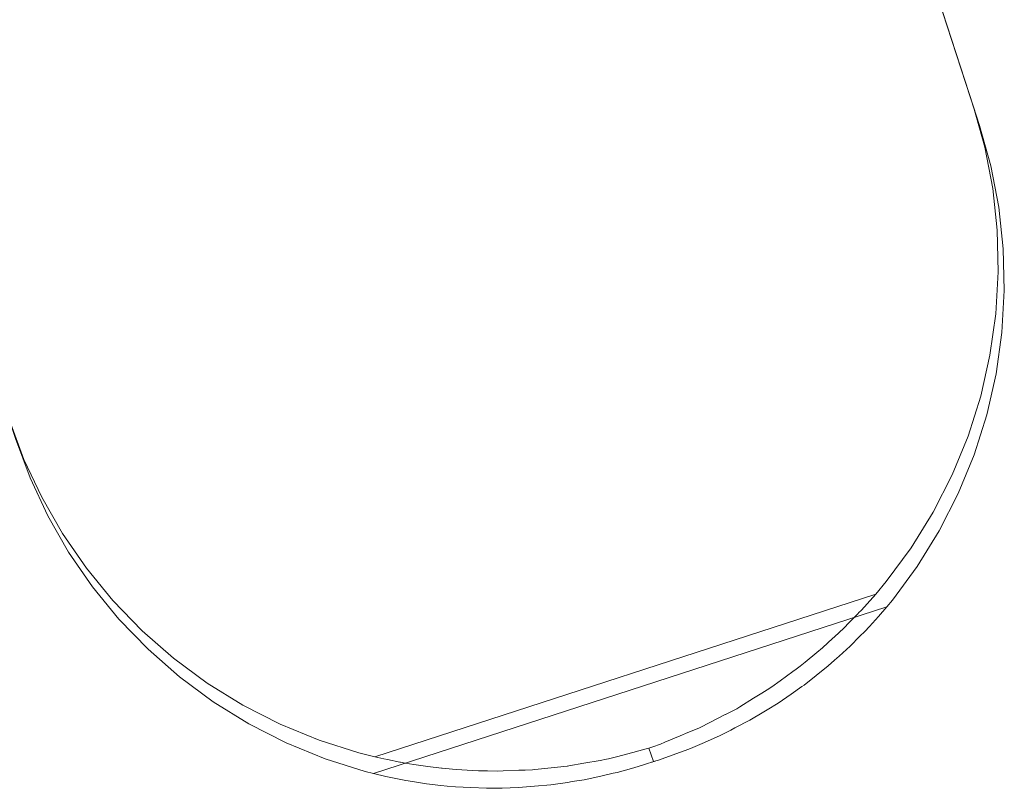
# Model space of a CAD drawing. Header units: millimetres. Extents: x -121 to 130, y -124 to 124.
# Tile 24 of 41: x 34 to 44, y -124 to -116. Entities that reach past the tile are written whole.
import ezdxf

# ---------------------------------------------------------------- set-up
doc = ezdxf.new("R2010")
doc.units = ezdxf.units.MM
doc.header["$LTSCALE"] = 25.4
doc.layers.add('Lighting-Moving Light', color=7, linetype='Continuous', lineweight=5, true_color=0x000000)

# ---------------------------------------------------------------- blocks, each defined once
blk = doc.blocks.new('Group-2-1')
at = {"layer": 'Lighting-Moving Light', "color": 7, "linetype": 'Continuous', "lineweight": 5, "transparency": 33554687}
for points, invisible_edges in [([(-38461.3753, 5596.8446, -577.8), (-38462.962, 5601.7278, -577.8), (-38472.4214, 5598.6543, -577.8), (-38470.8348, 5593.7711, -577.8)], 10), ([(-38462.9482, 5601.6855, -577.8013), (-38462.962, 5601.7278, -577.8), (-38461.3753, 5596.8446, -577.8)], 8), ([(-38461.3753, 5596.8446, -577.8), (-38462.93, 5601.6296, -577.8071), (-38462.9418, 5601.6659, -577.8034), (-38462.9482, 5601.6855, -577.8013)], 9), ([(-38462.9119, 5601.5737, -577.8177), (-38462.93, 5601.6296, -577.8071), (-38461.3753, 5596.8446, -577.8)], 10), ([(-38462.9072, 5601.5593, -577.8212), (-38462.9119, 5601.5737, -577.8177), (-38461.3753, 5596.8446, -577.8)], 10), ([(-38461.3753, 5596.8446, -577.8), (-38462.9022, 5601.544, -577.8258), (-38462.9072, 5601.5593, -577.8212)], 9), ([(-38462.8897, 5601.5054, -577.8373), (-38462.9022, 5601.544, -577.8258), (-38461.3753, 5596.8446, -577.8)], 10), ([(-38461.3753, 5596.8446, -577.8), (-38462.8726, 5601.4528, -577.8579), (-38462.8897, 5601.5054, -577.8373)], 9), ([(-38461.3753, 5596.8446, -577.8), (-38462.8559, 5601.4015, -577.8829), (-38462.8644, 5601.4276, -577.8702), (-38462.8726, 5601.4528, -577.8579)], 9), ([(-38462.8397, 5601.3516, -577.9126), (-38462.8559, 5601.4015, -577.8829), (-38461.3753, 5596.8446, -577.8)], 10), ([(-38462.8357, 5601.3392, -577.9209), (-38462.8397, 5601.3516, -577.9126), (-38461.3753, 5596.8446, -577.8)], 10), ([(-38462.8295, 5601.3202, -577.935), (-38462.8357, 5601.3392, -577.9209), (-38461.3753, 5596.8446, -577.8)], 10), ([(-38461.3753, 5596.8446, -577.8), (-38462.8208, 5601.2934, -577.9548), (-38462.8295, 5601.3202, -577.935)], 9), ([(-38461.3753, 5596.8446, -577.8), (-38462.8068, 5601.2503, -577.9925), (-38462.8208, 5601.2934, -577.9548)], 9), ([(-38461.3753, 5596.8446, -577.8), (-38462.7936, 5601.2098, -578.0339), (-38462.7986, 5601.2251, -578.0183), (-38462.8068, 5601.2503, -577.9925)], 9), ([(-38462.7814, 5601.1721, -578.0792), (-38462.7936, 5601.2098, -578.0339), (-38461.3753, 5596.8446, -577.8)], 10), ([(-38462.7784, 5601.1629, -578.0914), (-38462.7814, 5601.1721, -578.0792), (-38461.3753, 5596.8446, -577.8)], 10), ([(-38462.7726, 5601.1452, -578.1176), (-38462.7784, 5601.1629, -578.0914), (-38461.3753, 5596.8446, -577.8)], 10), ([(-38461.3753, 5596.8446, -577.8), (-38462.7678, 5601.1304, -578.1394), (-38462.7726, 5601.1452, -578.1176)], 9), ([(-38461.2729, 5594.5896, -583.3), (-38463.4594, 5600.7964, -583.3), (-38462.7447, 5601.0591, -583.3), (-38461.4347, 5597.0273, -583.3)], 9), ([(-38461.3753, 5596.8446, -577.8), (-38462.7585, 5601.1016, -578.1899), (-38462.7678, 5601.1304, -578.1394)], 9), ([(-38462.7523, 5601.0826, -578.2298), (-38462.7585, 5601.1016, -578.1899), (-38461.3753, 5596.8446, -577.8)], 10), ([(-38461.3753, 5596.8446, -577.8), (-38462.7503, 5601.0764, -578.243), (-38462.7523, 5601.0826, -578.2298)], 9), ([(-38462.7434, 5601.0551, -578.2988), (-38462.7503, 5601.0764, -578.243), (-38461.3753, 5596.8446, -577.8)], 10), ([(-38461.3753, 5596.8446, -577.8), (-38461.4347, 5597.0273, -583.3), (-38462.7447, 5601.0591, -583.3), (-38462.73, 5601.0138, -578.5448)], 8), ([(-38462.742, 5601.0508, -578.3119), (-38462.7434, 5601.0551, -578.2988), (-38461.3753, 5596.8446, -577.8)], 10), ([(-38462.7384, 5601.0397, -578.3518), (-38462.742, 5601.0508, -578.3119), (-38461.3753, 5596.8446, -577.8)], 10), ([(-38461.3753, 5596.8446, -577.8), (-38462.7369, 5601.0351, -578.3683), (-38462.7384, 5601.0397, -578.3518)], 9), ([(-38461.3753, 5596.8446, -577.8), (-38462.7332, 5601.0237, -578.426), (-38462.7369, 5601.0351, -578.3683)], 9), ([(-38462.731, 5601.0171, -578.4798), (-38462.7332, 5601.0237, -578.426), (-38461.3753, 5596.8446, -577.8)], 10), ([(-38461.3753, 5596.8446, -577.8), (-38462.7308, 5601.0165, -578.4848), (-38462.731, 5601.0171, -578.4798)], 9), ([(-38462.73, 5601.0138, -578.5448), (-38462.7308, 5601.0165, -578.4848), (-38461.3753, 5596.8446, -577.8)], 10), ([(-38470.8941, 5593.9537, -583.3), (-38472.2041, 5597.9855, -583.3), (-38463.4594, 5600.7964, -583.3), (-38461.2729, 5594.5896, -583.3)], 12), ([(-38461.2729, 5594.5896, -583.3), (-38461.4347, 5597.0273, -583.3), (-38461.3238, 5596.6312, -583.3)], 9), ([(-38461.2645, 5596.4486, -577.8), (-38461.3238, 5596.6312, -583.3), (-38461.4347, 5597.0273, -583.3), (-38461.3753, 5596.8446, -577.8)], 1), ([(-38461.3753, 5596.8446, -577.8), (-38470.8348, 5593.7711, -577.8), (-38470.6916, 5593.3855, -577.8)], 9), ([(-38461.3753, 5596.8446, -577.8), (-38470.6916, 5593.3855, -577.8), (-38470.5172, 5593.0131, -577.8)], 9), ([(-38461.3753, 5596.8446, -577.8), (-38470.5172, 5593.0131, -577.8), (-38470.3126, 5592.6563, -577.8)], 9), ([(-38461.3753, 5596.8446, -577.8), (-38470.3126, 5592.6563, -577.8), (-38470.0792, 5592.3177, -577.8)], 9), ([(-38461.3753, 5596.8446, -577.8), (-38470.0792, 5592.3177, -577.8), (-38469.8187, 5591.9995, -577.8)], 9), ([(-38461.3753, 5596.8446, -577.8), (-38469.8187, 5591.9995, -577.8), (-38469.5329, 5591.7039, -577.8)], 9), ([(-38461.3753, 5596.8446, -577.8), (-38469.5329, 5591.7039, -577.8), (-38469.2236, 5591.4329, -577.8)], 9), ([(-38461.3753, 5596.8446, -577.8), (-38469.2236, 5591.4329, -577.8), (-38468.893, 5591.1883, -577.8)], 9), ([(-38461.3753, 5596.8446, -577.8), (-38468.893, 5591.1883, -577.8), (-38468.5434, 5590.972, -577.8)], 9), ([(-38461.3753, 5596.8446, -577.8), (-38468.5434, 5590.972, -577.8), (-38468.1771, 5590.7852, -577.8)], 9), ([(-38468.1771, 5590.7852, -577.8), (-38467.7967, 5590.6293, -577.8), (-38467.4047, 5590.5054, -577.8), (-38461.3753, 5596.8446, -577.8)], 12), ([(-38461.2645, 5596.4486, -577.8), (-38461.3753, 5596.8446, -577.8), (-38467.4047, 5590.5054, -577.8)], 10), ([(-38461.2729, 5594.5896, -583.3), (-38461.3238, 5596.6312, -583.3), (-38461.2461, 5596.2274, -583.3)], 9), ([(-38461.1867, 5596.0447, -577.8), (-38461.2461, 5596.2274, -583.3), (-38461.3238, 5596.6312, -583.3), (-38461.2645, 5596.4486, -577.8)], 5), ([(-38461.1867, 5596.0447, -577.8), (-38461.2645, 5596.4486, -577.8), (-38467.4047, 5590.5054, -577.8)], 10), ([(-38461.2729, 5594.5896, -583.3), (-38461.2461, 5596.2274, -583.3), (-38461.2019, 5595.8185, -583.3)], 9), ([(-38461.1426, 5595.6358, -577.8), (-38461.2019, 5595.8185, -583.3), (-38461.2461, 5596.2274, -583.3), (-38461.1867, 5596.0447, -577.8)], 5), ([(-38461.1426, 5595.6358, -577.8), (-38461.1867, 5596.0447, -577.8), (-38467.4047, 5590.5054, -577.8)], 10), ([(-38461.2019, 5595.8185, -583.3), (-38461.1917, 5595.4074, -583.3), (-38461.2154, 5594.9968, -583.3), (-38461.2729, 5594.5896, -583.3)], 8), ([(-38461.1323, 5595.2247, -577.8), (-38461.1917, 5595.4074, -583.3), (-38461.2019, 5595.8185, -583.3), (-38461.1426, 5595.6358, -577.8)], 5), ([(-38461.1323, 5595.2247, -577.8), (-38461.1426, 5595.6358, -577.8), (-38467.4047, 5590.5054, -577.8)], 10), ([(-38461.156, 5594.8142, -577.8), (-38461.2154, 5594.9968, -583.3), (-38461.1917, 5595.4074, -583.3), (-38461.1323, 5595.2247, -577.8)], 5), ([(-38461.156, 5594.8142, -577.8), (-38461.1323, 5595.2247, -577.8), (-38467.4047, 5590.5054, -577.8)], 10), ([(-38461.2135, 5594.407, -577.8), (-38461.2729, 5594.5896, -583.3), (-38461.2154, 5594.9968, -583.3), (-38461.156, 5594.8142, -577.8)], 5), ([(-38461.2135, 5594.407, -577.8), (-38461.156, 5594.8142, -577.8), (-38467.4047, 5590.5054, -577.8)], 10), ([(-38470.8941, 5593.9537, -583.3), (-38461.2729, 5594.5896, -583.3), (-38461.3638, 5594.1886, -583.3)], 9), ([(-38461.3044, 5594.0059, -577.8), (-38461.3638, 5594.1886, -583.3), (-38461.2729, 5594.5896, -583.3), (-38461.2135, 5594.407, -577.8)], 5), ([(-38461.3044, 5594.0059, -577.8), (-38461.2135, 5594.407, -577.8), (-38467.4047, 5590.5054, -577.8)], 10), ([(-38470.8941, 5593.9537, -583.3), (-38461.3638, 5594.1886, -583.3), (-38461.4875, 5593.7965, -583.3)], 9), ([(-38461.4281, 5593.6138, -577.8), (-38461.4875, 5593.7965, -583.3), (-38461.3638, 5594.1886, -583.3), (-38461.3044, 5594.0059, -577.8)], 5), ([(-38461.4281, 5593.6138, -577.8), (-38461.3044, 5594.0059, -577.8), (-38467.4047, 5590.5054, -577.8)], 10), ([(-38470.8941, 5593.9537, -583.3), (-38461.6432, 5593.4159, -583.3), (-38461.8297, 5593.0495, -583.3)], 9), ([(-38470.8941, 5593.9537, -583.3), (-38461.4875, 5593.7965, -583.3), (-38461.6432, 5593.4159, -583.3)], 9), ([(-38461.8297, 5593.0495, -583.3), (-38462.0459, 5592.6998, -583.3), (-38462.2901, 5592.3692, -583.3), (-38470.8941, 5593.9537, -583.3)], 12), ([(-38470.751, 5593.5682, -583.3), (-38470.8941, 5593.9537, -583.3), (-38462.2901, 5592.3692, -583.3)], 10), ([(-38470.751, 5593.5682, -583.3), (-38470.6916, 5593.3855, -577.8), (-38470.8348, 5593.7711, -577.8), (-38470.8941, 5593.9537, -583.3)], 1), ([(-38461.5838, 5593.2333, -577.8), (-38461.6432, 5593.4159, -583.3), (-38461.4875, 5593.7965, -583.3), (-38461.4281, 5593.6138, -577.8)], 5), ([(-38461.5838, 5593.2333, -577.8), (-38461.4281, 5593.6138, -577.8), (-38467.4047, 5590.5054, -577.8)], 10), ([(-38470.5765, 5593.1958, -583.3), (-38470.751, 5593.5682, -583.3), (-38462.2901, 5592.3692, -583.3)], 10), ([(-38470.5765, 5593.1958, -583.3), (-38470.5172, 5593.0131, -577.8), (-38470.6916, 5593.3855, -577.8), (-38470.751, 5593.5682, -583.3)], 5), ([(-38461.7704, 5592.8669, -577.8), (-38461.8297, 5593.0495, -583.3), (-38461.6432, 5593.4159, -583.3), (-38461.5838, 5593.2333, -577.8)], 5), ([(-38461.7704, 5592.8669, -577.8), (-38461.5838, 5593.2333, -577.8), (-38467.4047, 5590.5054, -577.8)], 10), ([(-38470.3719, 5592.839, -583.3), (-38470.5765, 5593.1958, -583.3), (-38462.2901, 5592.3692, -583.3)], 10), ([(-38470.3719, 5592.839, -583.3), (-38470.3126, 5592.6563, -577.8), (-38470.5172, 5593.0131, -577.8), (-38470.5765, 5593.1958, -583.3)], 5), ([(-38461.9865, 5592.5172, -577.8), (-38462.0459, 5592.6998, -583.3), (-38461.8297, 5593.0495, -583.3), (-38461.7704, 5592.8669, -577.8)], 5), ([(-38470.1386, 5592.5004, -583.3), (-38470.3719, 5592.839, -583.3), (-38462.2901, 5592.3692, -583.3)], 10), ([(-38470.1386, 5592.5004, -583.3), (-38470.0792, 5592.3177, -577.8), (-38470.3126, 5592.6563, -577.8), (-38470.3719, 5592.839, -583.3)], 5), ([(-38467.4047, 5590.5054, -577.8), (-38462.2308, 5592.1865, -577.8), (-38461.9865, 5592.5172, -577.8), (-38461.7704, 5592.8669, -577.8)], 9), ([(-38462.2308, 5592.1865, -577.8), (-38462.2901, 5592.3692, -583.3), (-38462.0459, 5592.6998, -583.3), (-38461.9865, 5592.5172, -577.8)], 5), ([(-38469.8781, 5592.1821, -583.3), (-38470.1386, 5592.5004, -583.3), (-38462.2901, 5592.3692, -583.3)], 10), ([(-38469.8781, 5592.1821, -583.3), (-38469.8187, 5591.9995, -577.8), (-38470.0792, 5592.3177, -577.8), (-38470.1386, 5592.5004, -583.3)], 5), ([(-38469.5922, 5591.8865, -583.3), (-38469.8781, 5592.1821, -583.3), (-38462.2901, 5592.3692, -583.3)], 10), ([(-38469.283, 5591.6155, -583.3), (-38469.5922, 5591.8865, -583.3), (-38462.2901, 5592.3692, -583.3)], 10), ([(-38468.9524, 5591.371, -583.3), (-38469.283, 5591.6155, -583.3), (-38462.2901, 5592.3692, -583.3)], 10), ([(-38468.6028, 5591.1546, -583.3), (-38468.9524, 5591.371, -583.3), (-38462.2901, 5592.3692, -583.3)], 10), ([(-38468.2365, 5590.9679, -583.3), (-38468.6028, 5591.1546, -583.3), (-38462.2901, 5592.3692, -583.3)], 10), ([(-38462.2901, 5592.3692, -583.3), (-38467.4641, 5590.6881, -583.3), (-38467.8561, 5590.812, -583.3), (-38468.2365, 5590.9679, -583.3)], 9), ([(-38462.2901, 5592.3692, -583.3), (-38462.3932, 5592.2453, -583.3), (-38467.3079, 5590.6484, -583.3), (-38467.4641, 5590.6881, -583.3)], 8), ([(-38462.3932, 5592.2453, -583.3), (-38462.2901, 5592.3692, -583.3), (-38462.2308, 5592.1865, -577.8)], 10), ([(-38469.5922, 5591.8865, -583.3), (-38469.5329, 5591.7039, -577.8), (-38469.8187, 5591.9995, -577.8), (-38469.8781, 5592.1821, -583.3)], 5), ([(-38467.4047, 5590.5054, -577.8), (-38467.3215, 5590.4836, -577.8), (-38462.2853, 5592.1199, -577.8), (-38462.2308, 5592.1865, -577.8)], 8), ([(-38467.2205, 5590.6285, -583.2986), (-38467.3079, 5590.6484, -583.3), (-38462.3932, 5592.2453, -583.3)], 8), ([(-38467.1845, 5590.6214, -583.2962), (-38467.2205, 5590.6285, -583.2986), (-38462.3932, 5592.2453, -583.3)], 10), ([(-38462.3932, 5592.2453, -583.3), (-38462.4779, 5592.1507, -583.2955), (-38467.1845, 5590.6214, -583.2962)], 10), ([(-38462.2308, 5592.1865, -577.8), (-38462.4779, 5592.1507, -583.2955), (-38462.3932, 5592.2453, -583.3)], 9), ([(-38462.4779, 5592.1507, -583.2955), (-38462.2308, 5592.1865, -577.8), (-38462.2853, 5592.1199, -577.8)], 9), ([(-38467.1995, 5590.4545, -577.804), (-38462.3669, 5592.0247, -577.804), (-38462.2853, 5592.1199, -577.8), (-38467.3215, 5590.4836, -577.8)], 1), ([(-38467.1845, 5590.6214, -583.2962), (-38462.4779, 5592.1507, -583.2955), (-38462.534, 5592.0881, -583.2925)], 9), ([(-38462.534, 5592.0881, -583.2925), (-38462.5613, 5592.06, -583.2884), (-38467.1845, 5590.6214, -583.2962)], 10), ([(-38467.0629, 5590.5974, -583.2883), (-38467.1845, 5590.6214, -583.2962), (-38462.5613, 5592.06, -583.2884)], 10), ([(-38467.0629, 5590.5974, -583.2883), (-38462.5613, 5592.06, -583.2884), (-38462.5657, 5592.0556, -583.2878)], 9), ([(-38462.5657, 5592.0556, -583.2878), (-38462.5613, 5592.06, -583.2884), (-38462.5018, 5591.8779, -577.8209)], 10), ([(-38462.5613, 5592.06, -583.2884), (-38462.534, 5592.0881, -583.2925), (-38462.4557, 5591.9281, -577.8151)], 10), ([(-38462.4557, 5591.9281, -577.8151), (-38462.5018, 5591.8779, -577.8209), (-38462.5613, 5592.06, -583.2884)], 10), ([(-38462.534, 5592.0881, -583.2925), (-38462.4779, 5592.1507, -583.2955), (-38462.4557, 5591.9281, -577.8151)], 10), ([(-38462.4779, 5592.1507, -583.2955), (-38462.2853, 5592.1199, -577.8), (-38462.3669, 5592.0247, -577.804)], 9), ([(-38462.3669, 5592.0247, -577.804), (-38462.4557, 5591.9281, -577.8151), (-38462.4779, 5592.1507, -583.2955)], 10), ([(-38467.0709, 5590.4285, -577.8151), (-38462.4557, 5591.9281, -577.8151), (-38462.3669, 5592.0247, -577.804), (-38467.1995, 5590.4545, -577.804)], 5), ([(-38462.5657, 5592.0556, -583.2878), (-38467.0569, 5590.5962, -583.2879), (-38467.0629, 5590.5974, -583.2883)], 9), ([(-38467.0119, 5590.5873, -583.2849), (-38467.0569, 5590.5962, -583.2879), (-38462.5657, 5592.0556, -583.2878)], 10), ([(-38466.9244, 5590.5738, -583.2738), (-38467.0119, 5590.5873, -583.2849), (-38462.5657, 5592.0556, -583.2878)], 10), ([(-38462.5657, 5592.0556, -583.2878), (-38462.6595, 5591.9595, -583.274), (-38466.9244, 5590.5738, -583.2738)], 10), ([(-38462.6595, 5591.9595, -583.274), (-38462.5657, 5592.0556, -583.2878), (-38462.5018, 5591.8779, -577.8209)], 10), ([(-38469.283, 5591.6155, -583.3), (-38469.2236, 5591.4329, -577.8), (-38469.5329, 5591.7039, -577.8), (-38469.5922, 5591.8865, -583.3)], 5), ([(-38462.5018, 5591.8779, -577.8209), (-38462.4557, 5591.9281, -577.8151), (-38467.0709, 5590.4285, -577.8151)], 10), ([(-38462.5018, 5591.8779, -577.8209), (-38467.0709, 5590.4285, -577.8151), (-38467.0041, 5590.415, -577.8209)], 9), ([(-38467.0041, 5590.415, -577.8209), (-38466.9389, 5590.4046, -577.8303), (-38462.5485, 5591.8312, -577.8303), (-38462.5018, 5591.8779, -577.8209)], 10), ([(-38466.9244, 5590.5738, -583.2738), (-38462.6595, 5591.9595, -583.274), (-38462.7018, 5591.9161, -583.2677)], 9), ([(-38466.9244, 5590.5738, -583.2738), (-38462.7018, 5591.9161, -583.2677), (-38462.7589, 5591.8633, -583.2546)], 9), ([(-38462.5018, 5591.8779, -577.8209), (-38462.7589, 5591.8633, -583.2546), (-38462.7018, 5591.9161, -583.2677)], 9), ([(-38462.7589, 5591.8633, -583.2546), (-38462.5018, 5591.8779, -577.8209), (-38462.5485, 5591.8312, -577.8303)], 9), ([(-38462.7018, 5591.9161, -583.2677), (-38462.6595, 5591.9595, -583.274), (-38462.5018, 5591.8779, -577.8209)], 10), ([(-38466.803, 5590.3831, -577.8497), (-38462.6457, 5591.7339, -577.8497), (-38462.5485, 5591.8312, -577.8303), (-38466.9389, 5590.4046, -577.8303)], 5), ([(-38462.7589, 5591.8633, -583.2546), (-38466.7891, 5590.553, -583.2567), (-38466.9244, 5590.5738, -583.2738)], 9), ([(-38466.6553, 5590.5385, -583.2325), (-38466.7879, 5590.5528, -583.2565), (-38466.7891, 5590.553, -583.2567), (-38462.7589, 5591.8633, -583.2546)], 12), ([(-38466.6553, 5590.5385, -583.2325), (-38462.7589, 5591.8633, -583.2546), (-38462.8567, 5591.7729, -583.2322)], 9), ([(-38462.8567, 5591.7729, -583.2322), (-38462.8629, 5591.7672, -583.2308), (-38466.6471, 5590.5376, -583.231), (-38466.6553, 5590.5385, -583.2325)], 10), ([(-38462.8629, 5591.7672, -583.2308), (-38462.8567, 5591.7729, -583.2322), (-38462.799, 5591.5956, -577.8908)], 10), ([(-38462.7528, 5591.6373, -577.8784), (-38462.799, 5591.5956, -577.8908), (-38462.8567, 5591.7729, -583.2322), (-38462.7589, 5591.8633, -583.2546)], 10), ([(-38462.7589, 5591.8633, -583.2546), (-38462.5485, 5591.8312, -577.8303), (-38462.6457, 5591.7339, -577.8497)], 9), ([(-38462.6457, 5591.7339, -577.8497), (-38462.7528, 5591.6373, -577.8784), (-38462.7589, 5591.8633, -583.2546)], 10), ([(-38466.6596, 5590.3679, -577.8784), (-38462.7528, 5591.6373, -577.8784), (-38462.6457, 5591.7339, -577.8497), (-38466.803, 5590.3831, -577.8497)], 5), ([(-38466.5479, 5590.5269, -583.2131), (-38466.6471, 5590.5376, -583.231), (-38462.8629, 5591.7672, -583.2308)], 10), ([(-38466.5479, 5590.5269, -583.2131), (-38462.8629, 5591.7672, -583.2308), (-38462.9148, 5591.7192, -583.2189)], 9), ([(-38462.9148, 5591.7192, -583.2189), (-38462.972, 5591.6719, -583.2022), (-38466.5031, 5590.5242, -583.2028), (-38466.5479, 5590.5269, -583.2131)], 10), ([(-38466.355, 5590.5154, -583.1689), (-38466.5031, 5590.5242, -583.2028), (-38462.972, 5591.6719, -583.2022)], 10), ([(-38462.972, 5591.6719, -583.2022), (-38463.0862, 5591.5776, -583.1687), (-38466.355, 5590.5154, -583.1689)], 10), ([(-38463.0862, 5591.5776, -583.1687), (-38462.972, 5591.6719, -583.2022), (-38462.799, 5591.5956, -577.8908)], 10), ([(-38462.799, 5591.5956, -577.8908), (-38462.972, 5591.6719, -583.2022), (-38462.9148, 5591.7192, -583.2189)], 9), ([(-38462.9148, 5591.7192, -583.2189), (-38462.8629, 5591.7672, -583.2308), (-38462.799, 5591.5956, -577.8908)], 10), ([(-38468.9524, 5591.371, -583.3), (-38468.893, 5591.1883, -577.8), (-38469.2236, 5591.4329, -577.8), (-38469.283, 5591.6155, -583.3)], 5), ([(-38462.7528, 5591.6373, -577.8784), (-38466.6596, 5590.3679, -577.8784), (-38466.5977, 5590.3613, -577.8908)], 9), ([(-38462.799, 5591.5956, -577.8908), (-38462.7528, 5591.6373, -577.8784), (-38466.5977, 5590.3613, -577.8908)], 10), ([(-38466.5977, 5590.3613, -577.8908), (-38466.5162, 5590.3527, -577.9071), (-38462.8599, 5591.5407, -577.9071), (-38462.799, 5591.5956, -577.8908)], 10), ([(-38466.355, 5590.5154, -583.1689), (-38463.0862, 5591.5776, -583.1687), (-38463.1353, 5591.537, -583.1542)], 9), ([(-38463.1353, 5591.537, -583.1542), (-38463.0862, 5591.5776, -583.1687), (-38463.0959, 5591.3527, -577.9839)], 10), ([(-38463.0862, 5591.5776, -583.1687), (-38462.9779, 5591.4467, -577.9455), (-38463.0959, 5591.3527, -577.9839)], 9), ([(-38463.0862, 5591.5776, -583.1687), (-38462.799, 5591.5956, -577.8908), (-38462.8599, 5591.5407, -577.9071)], 9), ([(-38462.8599, 5591.5407, -577.9071), (-38462.9779, 5591.4467, -577.9455), (-38463.0862, 5591.5776, -583.1687)], 10), ([(-38462.8599, 5591.5407, -577.9071), (-38466.5162, 5590.3527, -577.9071), (-38466.3652, 5590.3464, -577.9459)], 9), ([(-38466.3652, 5590.3464, -577.9459), (-38462.9779, 5591.4467, -577.9455), (-38462.8599, 5591.5407, -577.9071)], 9), ([(-38463.1353, 5591.537, -583.1542), (-38463.1733, 5591.5093, -583.1412), (-38466.355, 5590.5154, -583.1689)], 10), ([(-38466.2912, 5590.5116, -583.1542), (-38466.355, 5590.5154, -583.1689), (-38463.1733, 5591.5093, -583.1412)], 10), ([(-38463.1733, 5591.5093, -583.1412), (-38466.2442, 5590.5108, -583.1418), (-38466.2912, 5590.5116, -583.1542)], 9), ([(-38466.2442, 5590.5108, -583.1418), (-38463.1733, 5591.5093, -583.1412), (-38463.2061, 5591.4855, -583.13)], 9), ([(-38463.2061, 5591.4855, -583.13), (-38466.2044, 5590.5101, -583.1312), (-38466.2442, 5590.5108, -583.1418)], 9), ([(-38466.1096, 5590.5085, -583.1061), (-38466.2044, 5590.5101, -583.1312), (-38463.2061, 5591.4855, -583.13)], 10), ([(-38466.0504, 5590.5106, -583.0882), (-38466.1096, 5590.5085, -583.1061), (-38463.2061, 5591.4855, -583.13)], 10), ([(-38463.2061, 5591.4855, -583.13), (-38463.3304, 5591.395, -583.0874), (-38466.0504, 5590.5106, -583.0882)], 10), ([(-38463.3304, 5591.395, -583.0874), (-38463.2061, 5591.4855, -583.13), (-38463.2243, 5591.2632, -578.031)], 10), ([(-38463.2061, 5591.4855, -583.13), (-38463.1174, 5591.3378, -577.9918), (-38463.2243, 5591.2632, -578.031)], 9), ([(-38463.2061, 5591.4855, -583.13), (-38463.1733, 5591.5093, -583.1412), (-38463.1174, 5591.3378, -577.9918)], 10), ([(-38463.0959, 5591.3527, -577.9839), (-38463.1174, 5591.3378, -577.9918), (-38463.1733, 5591.5093, -583.1412), (-38463.1353, 5591.537, -583.1542)], 10), ([(-38462.9779, 5591.4467, -577.9455), (-38466.3652, 5590.3464, -577.9459), (-38466.2142, 5590.3402, -577.9847)], 9), ([(-38466.2142, 5590.3402, -577.9847), (-38463.0959, 5591.3527, -577.9839), (-38462.9779, 5591.4467, -577.9455)], 9), ([(-38466.0504, 5590.5106, -583.0882), (-38463.3304, 5591.395, -583.0874), (-38463.4131, 5591.3348, -583.0591)], 9), ([(-38463.4131, 5591.3348, -583.0591), (-38463.3304, 5591.395, -583.0874), (-38463.2243, 5591.2632, -578.031)], 10), ([(-38468.6028, 5591.1546, -583.3), (-38468.5434, 5590.972, -577.8), (-38468.893, 5591.1883, -577.8), (-38468.9524, 5591.371, -583.3)], 5), ([(-38463.1174, 5591.3378, -577.9918), (-38463.0959, 5591.3527, -577.9839), (-38466.2142, 5590.3402, -577.9847)], 10), ([(-38463.1174, 5591.3378, -577.9918), (-38466.2142, 5590.3402, -577.9847), (-38466.1886, 5590.3391, -577.9913)], 9), ([(-38463.1174, 5591.3378, -577.9918), (-38466.1886, 5590.3391, -577.9913), (-38466.0585, 5590.342, -578.0306)], 9), ([(-38466.0585, 5590.342, -578.0306), (-38463.2243, 5591.2632, -578.031), (-38463.1174, 5591.3378, -577.9918)], 9), ([(-38466.0504, 5590.5106, -583.0882), (-38463.4131, 5591.3348, -583.0591), (-38463.4582, 5591.3068, -583.0419)], 9), ([(-38463.4582, 5591.3068, -583.0419), (-38465.8941, 5590.5161, -583.041), (-38466.0504, 5590.5106, -583.0882)], 9), ([(-38465.832, 5590.5182, -583.0223), (-38465.8941, 5590.5161, -583.041), (-38463.4582, 5591.3068, -583.0419)], 10), ([(-38465.832, 5590.5182, -583.0223), (-38463.4582, 5591.3068, -583.0419), (-38463.5114, 5591.2737, -583.0217)], 9), ([(-38463.5114, 5591.2737, -583.0217), (-38463.4582, 5591.3068, -583.0419), (-38463.3527, 5591.1738, -578.078)], 10), ([(-38463.2243, 5591.2632, -578.031), (-38463.4582, 5591.3068, -583.0419), (-38463.4131, 5591.3348, -583.0591)], 9), ([(-38463.4582, 5591.3068, -583.0419), (-38463.2243, 5591.2632, -578.031), (-38463.3527, 5591.1738, -578.078)], 9), ([(-38463.2243, 5591.2632, -578.031), (-38466.0585, 5590.342, -578.0306), (-38465.9018, 5590.3455, -578.078)], 9), ([(-38465.9018, 5590.3455, -578.078), (-38463.3527, 5591.1738, -578.078), (-38463.2243, 5591.2632, -578.031)], 9), ([(-38465.7628, 5590.5207, -583.0014), (-38465.832, 5590.5182, -583.0223), (-38463.5114, 5591.2737, -583.0217)], 10), ([(-38465.7373, 5590.5233, -582.9927), (-38465.7628, 5590.5207, -583.0014), (-38463.5114, 5591.2737, -583.0217)], 10), ([(-38463.5114, 5591.2737, -583.0217), (-38463.5931, 5591.223, -582.9905), (-38465.7373, 5590.5233, -582.9927)], 10), ([(-38465.5777, 5590.5401, -582.9382), (-38465.7373, 5590.5233, -582.9927), (-38463.5931, 5591.223, -582.9905)], 10), ([(-38463.5931, 5591.223, -582.9905), (-38463.7279, 5591.1392, -582.9392), (-38465.5777, 5590.5401, -582.9382)], 10), ([(-38463.6284, 5591.0073, -578.1865), (-38463.7747, 5590.9318, -578.2462), (-38463.5114, 5591.2737, -583.0217)], 10), ([(-38463.7279, 5591.1392, -582.9392), (-38463.5931, 5591.223, -582.9905), (-38463.5114, 5591.2737, -583.0217), (-38463.7747, 5590.9318, -578.2462)], 12), ([(-38463.5114, 5591.2737, -583.0217), (-38463.4905, 5591.0905, -578.1322), (-38463.6284, 5591.0073, -578.1865)], 9), ([(-38463.5114, 5591.2737, -583.0217), (-38463.458, 5591.1102, -578.1195), (-38463.4905, 5591.0905, -578.1322)], 9), ([(-38463.3527, 5591.1738, -578.078), (-38463.458, 5591.1102, -578.1195), (-38463.5114, 5591.2737, -583.0217)], 10), ([(-38468.2365, 5590.9679, -583.3), (-38468.1771, 5590.7852, -577.8), (-38468.5434, 5590.972, -577.8), (-38468.6028, 5591.1546, -583.3)], 5), ([(-38463.3527, 5591.1738, -578.078), (-38465.9018, 5590.3455, -578.078), (-38465.7792, 5590.356, -578.1195)], 9), ([(-38463.458, 5591.1102, -578.1195), (-38463.3527, 5591.1738, -578.078), (-38465.7792, 5590.356, -578.1195)], 10), ([(-38465.7792, 5590.356, -578.1195), (-38465.7414, 5590.3592, -578.1322), (-38463.4905, 5591.0905, -578.1322), (-38463.458, 5591.1102, -578.1195)], 10), ([(-38465.4219, 5590.5564, -582.885), (-38465.5777, 5590.5401, -582.9382), (-38463.7279, 5591.1392, -582.9392)], 10), ([(-38465.4219, 5590.5564, -582.885), (-38463.7279, 5591.1392, -582.9392), (-38463.758, 5591.1206, -582.9278)], 9), ([(-38463.758, 5591.1206, -582.9278), (-38463.8662, 5591.0649, -582.884), (-38465.4219, 5590.5564, -582.885)], 10), ([(-38463.8662, 5591.0649, -582.884), (-38463.758, 5591.1206, -582.9278), (-38463.7747, 5590.9318, -578.2462)], 10), ([(-38463.758, 5591.1206, -582.9278), (-38463.7279, 5591.1392, -582.9392), (-38463.7747, 5590.9318, -578.2462)], 10), ([(-38465.5809, 5590.3729, -578.1865), (-38463.6284, 5591.0073, -578.1865), (-38463.4905, 5591.0905, -578.1322), (-38465.7414, 5590.3592, -578.1322)], 5), ([(-38465.4182, 5590.3978, -578.2462), (-38463.7747, 5590.9318, -578.2462), (-38463.6284, 5591.0073, -578.1865), (-38465.5809, 5590.3729, -578.1865)], 5), ([(-38465.4219, 5590.5564, -582.885), (-38463.8662, 5591.0649, -582.884), (-38463.8702, 5591.0628, -582.8824)], 9), ([(-38463.8702, 5591.0628, -582.8824), (-38465.4181, 5590.5568, -582.8837), (-38465.4219, 5590.5564, -582.885)], 9), ([(-38465.4043, 5590.5582, -582.879), (-38465.4181, 5590.5568, -582.8837), (-38463.8702, 5591.0628, -582.8824)], 10), ([(-38465.2576, 5590.5845, -582.8243), (-38465.4043, 5590.5582, -582.879), (-38463.8702, 5591.0628, -582.8824)], 10), ([(-38463.8702, 5591.0628, -582.8824), (-38464.0146, 5590.9885, -582.8241), (-38465.2576, 5590.5845, -582.8243)], 10), ([(-38463.9209, 5590.8563, -578.306), (-38464.0744, 5590.7898, -578.3694), (-38463.8662, 5591.0649, -582.884)], 10), ([(-38464.0146, 5590.9885, -582.8241), (-38463.8702, 5591.0628, -582.8824), (-38463.8662, 5591.0649, -582.884), (-38464.0744, 5590.7898, -578.3694)], 12), ([(-38463.8662, 5591.0649, -582.884), (-38463.8159, 5590.9105, -578.2631), (-38463.9209, 5590.8563, -578.306)], 9), ([(-38463.7747, 5590.9318, -578.2462), (-38463.8159, 5590.9105, -578.2631), (-38463.8662, 5591.0649, -582.884)], 10), ([(-38467.8561, 5590.812, -583.3), (-38467.7967, 5590.6293, -577.8), (-38468.1771, 5590.7852, -577.8), (-38468.2365, 5590.9679, -583.3)], 5), ([(-38463.8159, 5590.9105, -578.2631), (-38463.7747, 5590.9318, -578.2462), (-38465.4182, 5590.3978, -578.2462)], 10), ([(-38463.8159, 5590.9105, -578.2631), (-38465.4182, 5590.3978, -578.2462), (-38465.3723, 5590.4048, -578.2631)], 9), ([(-38465.3723, 5590.4048, -578.2631), (-38465.2555, 5590.4227, -578.306), (-38463.9209, 5590.8563, -578.306), (-38463.8159, 5590.9105, -578.2631)], 10), ([(-38465.2576, 5590.5845, -582.8243), (-38464.0146, 5590.9885, -582.8241), (-38464.1233, 5590.9326, -582.7802)], 9), ([(-38465.2576, 5590.5845, -582.8243), (-38464.1233, 5590.9326, -582.7802), (-38464.1608, 5590.917, -582.7648)], 9), ([(-38464.1608, 5590.917, -582.7648), (-38465.097, 5590.6133, -582.7644), (-38465.2576, 5590.5845, -582.8243)], 9), ([(-38465.0357, 5590.6242, -582.7416), (-38465.097, 5590.6133, -582.7644), (-38464.1608, 5590.917, -582.7648)], 10), ([(-38464.1608, 5590.917, -582.7648), (-38465.0168, 5590.6291, -582.7341), (-38465.0357, 5590.6242, -582.7416)], 9), ([(-38465.0168, 5590.6291, -582.7341), (-38464.1608, 5590.917, -582.7648), (-38464.2365, 5590.8857, -582.7336)], 9), ([(-38464.2365, 5590.8857, -582.7336), (-38464.1608, 5590.917, -582.7648), (-38464.0744, 5590.7898, -578.3694)], 10), ([(-38464.0744, 5590.7898, -578.3694), (-38464.1608, 5590.917, -582.7648), (-38464.1233, 5590.9326, -582.7802)], 9), ([(-38464.1233, 5590.9326, -582.7802), (-38464.0146, 5590.9885, -582.8241), (-38464.0744, 5590.7898, -578.3694)], 10), ([(-38467.4641, 5590.6881, -583.3), (-38467.4047, 5590.5054, -577.8), (-38467.7967, 5590.6293, -577.8), (-38467.8561, 5590.812, -583.3)], 5), ([(-38465.0923, 5590.4591, -578.3694), (-38464.0744, 5590.7898, -578.3694), (-38463.9209, 5590.8563, -578.306), (-38465.2555, 5590.4227, -578.306)], 5), ([(-38464.9372, 5590.6497, -582.7026), (-38465.0168, 5590.6291, -582.7341), (-38464.2365, 5590.8857, -582.7336)], 10), ([(-38464.2365, 5590.8857, -582.7336), (-38464.3126, 5590.8541, -582.7022), (-38464.9372, 5590.6497, -582.7026)], 10), ([(-38464.7779, 5590.691, -582.6395), (-38464.9372, 5590.6497, -582.7026), (-38464.3126, 5590.8541, -582.7022)], 10), ([(-38464.3126, 5590.8541, -582.7022), (-38464.4644, 5590.7912, -582.6396), (-38464.7779, 5590.691, -582.6395)], 10), ([(-38464.5626, 5590.6049, -578.5623), (-38464.569, 5590.6029, -578.5631), (-38464.3126, 5590.8541, -582.7022)], 10), ([(-38464.4644, 5590.7912, -582.6396), (-38464.3126, 5590.8541, -582.7022), (-38464.569, 5590.6029, -578.5631)], 10), ([(-38464.5564, 5590.6069, -578.5612), (-38464.5626, 5590.6049, -578.5623), (-38464.3126, 5590.8541, -582.7022)], 10), ([(-38464.5502, 5590.6089, -578.5598), (-38464.5564, 5590.6069, -578.5612), (-38464.3126, 5590.8541, -582.7022)], 10), ([(-38464.3126, 5590.8541, -582.7022), (-38464.2365, 5590.8857, -582.7336), (-38464.5502, 5590.6089, -578.5598)], 10), ([(-38464.2365, 5590.8857, -582.7336), (-38464.5262, 5590.6166, -578.5524), (-38464.5502, 5590.6089, -578.5598)], 9), ([(-38464.3906, 5590.6651, -578.4981), (-38464.5262, 5590.6166, -578.5524), (-38464.2365, 5590.8857, -582.7336)], 10), ([(-38464.2365, 5590.8857, -582.7336), (-38464.2278, 5590.7233, -578.4329), (-38464.3906, 5590.6651, -578.4981)], 9), ([(-38464.2365, 5590.8857, -582.7336), (-38464.1891, 5590.7401, -578.4169), (-38464.2278, 5590.7233, -578.4329)], 9), ([(-38464.0744, 5590.7898, -578.3694), (-38464.1891, 5590.7401, -578.4169), (-38464.2365, 5590.8857, -582.7336)], 10), ([(-38464.1891, 5590.7401, -578.4169), (-38464.0744, 5590.7898, -578.3694), (-38465.0923, 5590.4591, -578.3694)], 10), ([(-38464.1891, 5590.7401, -578.4169), (-38465.0923, 5590.4591, -578.3694), (-38464.9702, 5590.4863, -578.4169)], 9), ([(-38464.9702, 5590.4863, -578.4169), (-38464.9291, 5590.4955, -578.4329), (-38464.2278, 5590.7233, -578.4329), (-38464.1891, 5590.7401, -578.4169)], 10), ([(-38464.3906, 5590.6651, -578.4981), (-38464.2278, 5590.7233, -578.4329), (-38464.9291, 5590.4955, -578.4329)], 10), ([(-38464.7779, 5590.691, -582.6395), (-38464.4644, 5590.7912, -582.6396), (-38464.5072, 5590.7734, -582.622)], 9), ([(-38464.6588, 5590.7218, -582.5923), (-38464.7779, 5590.691, -582.6395), (-38464.5072, 5590.7734, -582.622)], 10), ([(-38464.5822, 5590.5985, -578.5631), (-38464.7779, 5590.691, -582.6395), (-38464.6588, 5590.7218, -582.5923)], 9), ([(-38464.6588, 5590.7218, -582.5923), (-38464.5072, 5590.7734, -582.622), (-38464.5795, 5590.7476, -582.5923)], 9), ([(-38464.5795, 5590.7476, -582.5923), (-38464.6188, 5590.734, -582.5762), (-38464.619, 5590.7339, -582.5762), (-38464.6588, 5590.7218, -582.5923)], 8), ([(-38464.6588, 5590.7218, -582.5923), (-38464.619, 5590.7339, -582.5762), (-38464.5757, 5590.6007, -578.5633), (-38464.5822, 5590.5985, -578.5631)], 8), ([(-38464.569, 5590.6029, -578.5631), (-38464.5755, 5590.6007, -578.5633), (-38464.6188, 5590.734, -582.5762), (-38464.5795, 5590.7476, -582.5923)], 8), ([(-38464.569, 5590.6029, -578.5631), (-38464.5795, 5590.7476, -582.5923), (-38464.5072, 5590.7734, -582.622)], 9), ([(-38464.5072, 5590.7734, -582.622), (-38464.4644, 5590.7912, -582.6396), (-38464.569, 5590.6029, -578.5631)], 10), ([(-38467.4047, 5590.5054, -577.8), (-38467.4641, 5590.6881, -583.3), (-38467.3079, 5590.6484, -583.3)], 9), ([(-38467.4047, 5590.5054, -577.8), (-38467.3079, 5590.6484, -583.3), (-38467.2205, 5590.6285, -583.2986)], 9), ([(-38467.2205, 5590.6285, -583.2986), (-38467.1845, 5590.6214, -583.2962), (-38467.4047, 5590.5054, -577.8)], 10), ([(-38467.3215, 5590.4836, -577.8), (-38467.4047, 5590.5054, -577.8), (-38467.1845, 5590.6214, -583.2962)], 10), ([(-38467.1995, 5590.4545, -577.804), (-38467.3215, 5590.4836, -577.8), (-38467.1845, 5590.6214, -583.2962)], 10), ([(-38467.1845, 5590.6214, -583.2962), (-38467.0709, 5590.4285, -577.8151), (-38467.1995, 5590.4545, -577.804)], 9), ([(-38467.0709, 5590.4285, -577.8151), (-38467.1845, 5590.6214, -583.2962), (-38467.0629, 5590.5974, -583.2883)], 9), ([(-38465.2576, 5590.5845, -582.8243), (-38465.097, 5590.6133, -582.7644), (-38465.3723, 5590.4048, -578.2631)], 10), ([(-38465.2555, 5590.4227, -578.306), (-38465.3723, 5590.4048, -578.2631), (-38465.097, 5590.6133, -582.7644)], 10), ([(-38465.097, 5590.6133, -582.7644), (-38465.0923, 5590.4591, -578.3694), (-38465.2555, 5590.4227, -578.306)], 9), ([(-38465.0923, 5590.4591, -578.3694), (-38465.097, 5590.6133, -582.7644), (-38465.0357, 5590.6242, -582.7416)], 9), ([(-38465.0923, 5590.4591, -578.3694), (-38465.0357, 5590.6242, -582.7416), (-38465.0168, 5590.6291, -582.7341)], 9), ([(-38465.0168, 5590.6291, -582.7341), (-38464.9702, 5590.4863, -578.4169), (-38465.0923, 5590.4591, -578.3694)], 9), ([(-38464.5886, 5590.5965, -578.5623), (-38465.0168, 5590.6291, -582.7341), (-38464.9372, 5590.6497, -582.7026)], 9), ([(-38465.0168, 5590.6291, -582.7341), (-38464.7659, 5590.5407, -578.4979), (-38464.9291, 5590.4955, -578.4329)], 9), ([(-38465.0168, 5590.6291, -582.7341), (-38464.672, 5590.5694, -578.535), (-38464.7659, 5590.5407, -578.4979)], 9), ([(-38465.0168, 5590.6291, -582.7341), (-38464.6249, 5590.5846, -578.5525), (-38464.672, 5590.5694, -578.535)], 9), ([(-38465.0168, 5590.6291, -582.7341), (-38464.6009, 5590.5924, -578.5598), (-38464.6249, 5590.5846, -578.5525)], 9), ([(-38465.0168, 5590.6291, -582.7341), (-38464.5886, 5590.5965, -578.5623), (-38464.5948, 5590.5944, -578.5612)], 9), ([(-38464.5948, 5590.5944, -578.5612), (-38464.6009, 5590.5924, -578.5598), (-38465.0168, 5590.6291, -582.7341)], 10), ([(-38464.9291, 5590.4955, -578.4329), (-38464.9702, 5590.4863, -578.4169), (-38465.0168, 5590.6291, -582.7341)], 10), ([(-38464.5822, 5590.5985, -578.5631), (-38464.9372, 5590.6497, -582.7026), (-38464.7779, 5590.691, -582.6395)], 9), ([(-38464.9372, 5590.6497, -582.7026), (-38464.5822, 5590.5985, -578.5631), (-38464.5886, 5590.5965, -578.5623)], 9), ([(-38464.9291, 5590.4955, -578.4329), (-38464.7659, 5590.5407, -578.4979), (-38464.3906, 5590.6651, -578.4981)], 10), ([(-38464.3906, 5590.6651, -578.4981), (-38464.7659, 5590.5407, -578.4979), (-38464.672, 5590.5694, -578.535)], 9), ([(-38464.3906, 5590.6651, -578.4981), (-38464.672, 5590.5694, -578.535), (-38464.6249, 5590.5846, -578.5525)], 9), ([(-38464.6249, 5590.5846, -578.5525), (-38464.6009, 5590.5924, -578.5598), (-38464.5948, 5590.5944, -578.5612), (-38464.3906, 5590.6651, -578.4981)], 12), ([(-38464.3906, 5590.6651, -578.4981), (-38464.5948, 5590.5944, -578.5612), (-38464.5886, 5590.5965, -578.5623)], 9), ([(-38464.5886, 5590.5965, -578.5623), (-38464.5822, 5590.5985, -578.5631), (-38464.5757, 5590.6007, -578.5633), (-38464.3906, 5590.6651, -578.4981)], 12), ([(-38464.3906, 5590.6651, -578.4981), (-38464.5757, 5590.6007, -578.5633), (-38464.5755, 5590.6007, -578.5633)], 9), ([(-38464.4792, 5590.6322, -578.5305), (-38464.3906, 5590.6651, -578.4981), (-38464.5755, 5590.6007, -578.5633)], 11), ([(-38464.5755, 5590.6007, -578.5633), (-38464.569, 5590.6029, -578.5631), (-38464.4792, 5590.6322, -578.5305)], 10), ([(-38464.4792, 5590.6322, -578.5305), (-38464.569, 5590.6029, -578.5631), (-38464.5262, 5590.6166, -578.5524)], 11), ([(-38464.569, 5590.6029, -578.5631), (-38464.5502, 5590.6089, -578.5598), (-38464.5262, 5590.6166, -578.5524)], 9), ([(-38464.5262, 5590.6166, -578.5524), (-38464.3906, 5590.6651, -578.4981), (-38464.4792, 5590.6322, -578.5305)], 10), ([(-38467.0629, 5590.5974, -583.2883), (-38467.0041, 5590.415, -577.8209), (-38467.0709, 5590.4285, -577.8151)], 9), ([(-38467.0041, 5590.415, -577.8209), (-38467.0629, 5590.5974, -583.2883), (-38467.0569, 5590.5962, -583.2879)], 9), ([(-38467.0569, 5590.5962, -583.2879), (-38467.0119, 5590.5873, -583.2849), (-38467.0041, 5590.415, -577.8209)], 10), ([(-38467.0041, 5590.415, -577.8209), (-38467.0119, 5590.5873, -583.2849), (-38466.9244, 5590.5738, -583.2738)], 9), ([(-38466.9244, 5590.5738, -583.2738), (-38466.7891, 5590.553, -583.2567), (-38467.0041, 5590.415, -577.8209)], 10), ([(-38466.9389, 5590.4046, -577.8303), (-38467.0041, 5590.415, -577.8209), (-38466.7891, 5590.553, -583.2567)], 10), ([(-38466.803, 5590.3831, -577.8497), (-38466.9389, 5590.4046, -577.8303), (-38466.7891, 5590.553, -583.2567)], 10), ([(-38466.7891, 5590.553, -583.2567), (-38466.6596, 5590.3679, -577.8784), (-38466.803, 5590.3831, -577.8497)], 9), ([(-38466.6596, 5590.3679, -577.8784), (-38466.7891, 5590.553, -583.2567), (-38466.7879, 5590.5528, -583.2565)], 9), ([(-38466.6596, 5590.3679, -577.8784), (-38466.7879, 5590.5528, -583.2565), (-38466.6553, 5590.5385, -583.2325)], 9), ([(-38466.6553, 5590.5385, -583.2325), (-38466.5977, 5590.3613, -577.8908), (-38466.6596, 5590.3679, -577.8784)], 9), ([(-38466.6553, 5590.5385, -583.2325), (-38466.3652, 5590.3464, -577.9459), (-38466.5162, 5590.3527, -577.9071)], 9), ([(-38466.2142, 5590.3402, -577.9847), (-38466.6553, 5590.5385, -583.2325), (-38466.6471, 5590.5376, -583.231)], 9), ([(-38466.2142, 5590.3402, -577.9847), (-38466.3652, 5590.3464, -577.9459), (-38466.6553, 5590.5385, -583.2325)], 10), ([(-38466.5162, 5590.3527, -577.9071), (-38466.5977, 5590.3613, -577.8908), (-38466.6553, 5590.5385, -583.2325)], 10), ([(-38466.1886, 5590.3391, -577.9913), (-38466.6471, 5590.5376, -583.231), (-38466.5479, 5590.5269, -583.2131)], 9), ([(-38466.6471, 5590.5376, -583.231), (-38466.1886, 5590.3391, -577.9913), (-38466.2142, 5590.3402, -577.9847)], 9), ([(-38466.5479, 5590.5269, -583.2131), (-38466.5031, 5590.5242, -583.2028), (-38466.1886, 5590.3391, -577.9913)], 10), ([(-38466.1886, 5590.3391, -577.9913), (-38466.5031, 5590.5242, -583.2028), (-38466.355, 5590.5154, -583.1689)], 9), ([(-38466.1886, 5590.3391, -577.9913), (-38466.355, 5590.5154, -583.1689), (-38466.2912, 5590.5116, -583.1542)], 9), ([(-38466.1886, 5590.3391, -577.9913), (-38466.0504, 5590.5106, -583.0882), (-38465.8941, 5590.5161, -583.041)], 9), ([(-38466.0585, 5590.342, -578.0306), (-38466.1886, 5590.3391, -577.9913), (-38465.8941, 5590.5161, -583.041)], 10), ([(-38465.9018, 5590.3455, -578.078), (-38466.0585, 5590.342, -578.0306), (-38465.8941, 5590.5161, -583.041)], 10), ([(-38465.7792, 5590.356, -578.1195), (-38465.9018, 5590.3455, -578.078), (-38465.8941, 5590.5161, -583.041)], 10), ([(-38465.8941, 5590.5161, -583.041), (-38465.832, 5590.5182, -583.0223), (-38465.7792, 5590.356, -578.1195)], 10), ([(-38465.7792, 5590.356, -578.1195), (-38465.832, 5590.5182, -583.0223), (-38465.7628, 5590.5207, -583.0014)], 9), ([(-38465.7628, 5590.5207, -583.0014), (-38465.7373, 5590.5233, -582.9927), (-38465.7792, 5590.356, -578.1195)], 10), ([(-38465.7414, 5590.3592, -578.1322), (-38465.7792, 5590.356, -578.1195), (-38465.7373, 5590.5233, -582.9927)], 10), ([(-38465.7414, 5590.3592, -578.1322), (-38465.7373, 5590.5233, -582.9927), (-38465.5777, 5590.5401, -582.9382)], 9), ([(-38465.5809, 5590.3729, -578.1865), (-38465.7414, 5590.3592, -578.1322), (-38465.5777, 5590.5401, -582.9382)], 10), ([(-38465.5777, 5590.5401, -582.9382), (-38465.4182, 5590.3978, -578.2462), (-38465.5809, 5590.3729, -578.1865)], 9), ([(-38465.5777, 5590.5401, -582.9382), (-38465.4219, 5590.5564, -582.885), (-38465.3723, 5590.4048, -578.2631)], 10), ([(-38465.3723, 5590.4048, -578.2631), (-38465.4182, 5590.3978, -578.2462), (-38465.5777, 5590.5401, -582.9382)], 10), ([(-38465.3723, 5590.4048, -578.2631), (-38465.4219, 5590.5564, -582.885), (-38465.4181, 5590.5568, -582.8837)], 9), ([(-38465.4181, 5590.5568, -582.8837), (-38465.2576, 5590.5845, -582.8243), (-38465.3723, 5590.4048, -578.2631)], 11), ([(-38465.4181, 5590.5568, -582.8837), (-38465.4043, 5590.5582, -582.879), (-38465.2576, 5590.5845, -582.8243)], 8), ([(-38464.569, 5590.6029, -578.5631), (-38464.5627, 5590.6049, -578.5621), (-38464.5502, 5590.6089, -578.5598)], 11), ([(-38464.5627, 5590.6049, -578.5621), (-38464.569, 5590.6029, -578.5631), (-38464.5626, 5590.6049, -578.5623), (-38464.5564, 5590.6069, -578.5612)], 9), ([(-38464.5627, 5590.6049, -578.5621), (-38464.5564, 5590.6069, -578.5612), (-38464.5502, 5590.6089, -578.5598)], 9), ([(-38466.2912, 5590.5116, -583.1542), (-38466.2442, 5590.5108, -583.1418), (-38466.1886, 5590.3391, -577.9913)], 10), ([(-38466.1886, 5590.3391, -577.9913), (-38466.2442, 5590.5108, -583.1418), (-38466.2044, 5590.5101, -583.1312)], 9), ([(-38466.1886, 5590.3391, -577.9913), (-38466.2044, 5590.5101, -583.1312), (-38466.1096, 5590.5085, -583.1061)], 9), ([(-38466.1096, 5590.5085, -583.1061), (-38466.0504, 5590.5106, -583.0882), (-38466.1886, 5590.3391, -577.9913)], 10)]:
    blk.add_3dface(points, dxfattribs=dict(at, invisible_edges=invisible_edges))
blk.add_3dface([(-38464.6188, 5590.734, -582.5762), (-38464.5755, 5590.6007, -578.5633), (-38464.5757, 5590.6007, -578.5633), (-38464.619, 5590.7339, -582.5762)], dxfattribs=at)
at = {"layer": 'Lighting-Moving Light', "color": 0, "flags": 1}
for tag in ['Yoke', 'Body', 'Base', 'Lens']:
    blk.add_attdef(tag, (-23394.1445, 17430.0342), '', height=0.18, dxfattribs=at)

msp = doc.modelspace()

# ---------------------------------------------------------------- block references
at = {"layer": 'Lighting-Moving Light', "color": 7, "transparency": 33554687}
msp.add_blockref('Group-2-1', (38504.7395, -5714.2131), dxfattribs=at)

doc.saveas('drawing.dxf')
